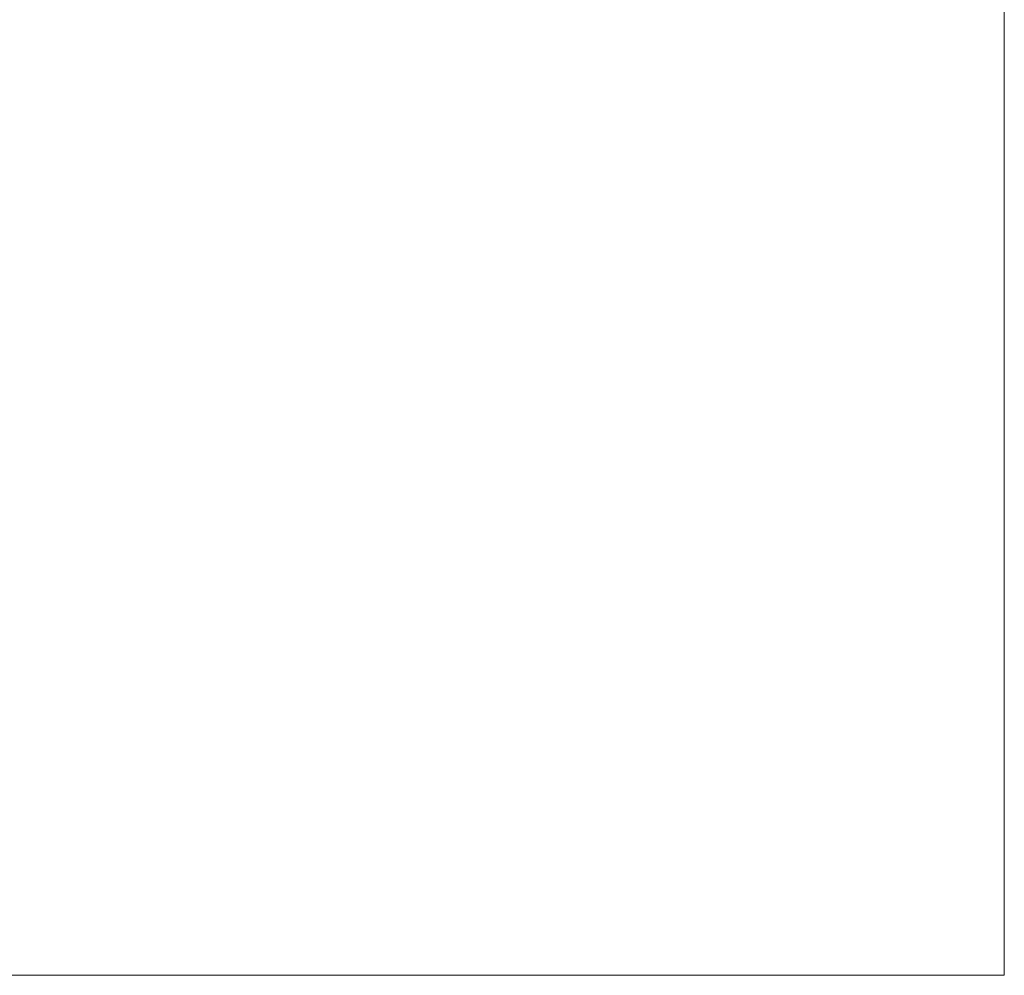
# Model space of a CAD drawing. Header units: millimetres. Extents: x -1675 to 29381, y -3645 to 22555.
# Tile 244 of 256: x 16326 to 26841, y -305 to 9901. Entities that reach past the tile are written whole.
import ezdxf

# ---------------------------------------------------------------- set-up
doc = ezdxf.new("R2010")
doc.units = ezdxf.units.MM
doc.layers.add('A-GENM-____-OTLN', color=13, linetype='Continuous', lineweight=9)
doc.layers.add('G-____-____-SYMB', color=111, linetype='Continuous', lineweight=9)

msp = doc.modelspace()

# ---------------------------------------------------------------- linework, layer by layer
at = {"layer": 'G-____-____-SYMB'}
for p, q in [((26841, 22555, -355), (26841, -305, -355)), ((26841, 22555, 3505), (26841, -305, 3505)), ((26841, -305, 3505), (-1675, -305, 3505)), ((26841, -305, -355), (-1675, -305, -355)), ((26841, -305, 3505), (26841, -305, -355))]:
    msp.add_line(p, q, dxfattribs=at)

# ---------------------------------------------------------------- meshes
at = {"layer": 'A-GENM-____-OTLN'}
mesh = msp.add_polyface(dxfattribs=at)
corners = [(14006, 13252, 2949), (14006, 10470, 2949), (13776, 10470, 2949), (14076, 10470, 2949), (14013, 10470, 2949), (14076, 13252, 2949), (16432, 13252, 2949), (16432, 10470, 2949), (14305, 10470, 2949), (19077, 13252, 2949), (19077, 10470, 2949), (16689, 10470, 2949), (19077, 16140, 2949), (19916, 10470, 2949), (19803, 10470, 2949), (21966, 11364, 2949), (21116, 10470, 2949), (21966, 13252, 2949), (20916, 16140, 2949), (21966, 14371, 2949), (14006, 0, 2949), (13776, 5670, 2949), (14006, 10130, 2949), (13776, 10169, 2949), (13776, 10130, 2949), (14006, 10170, 2949), (13776, 10170, 2949), (14076, 10130, 2949), (14076, 0, 2949), (14076, 10170, 2949), (16432, 10170, 2949), (19077, 10170, 2949), (21966, 10470, 2949)]
mesh.append_faces([[corners[k] for k in face] for face in [(0, 1, 2), (3, 4, 5), (4, 1, 0), (6, 7, 8), (5, 8, 3), (9, 10, 11), (6, 9, 11), (11, 7, 6), (9, 6, 12), (13, 14, 15), (15, 16, 13), (14, 10, 9), (9, 17, 15), (15, 14, 9), (18, 19, 9), (20, 21, 22), (23, 22, 24), (22, 23, 25), (25, 23, 26), (26, 2, 1), (1, 25, 26), (22, 27, 20), (25, 29, 22), (29, 25, 4), (4, 3, 29), (25, 1, 4), (8, 7, 30), (29, 3, 8), (11, 10, 31), (30, 7, 11), (13, 31, 14), (16, 31, 13), (32, 31, 16), (31, 10, 14)]], dxfattribs={"vtx0": -1, "vtx1": -1, "vtx2": -1})
mesh.append_faces([[corners[k] for k in face] for face in [(8, 5, 6)]], dxfattribs={"vtx0": -1, "vtx2": -1})
mesh.append_faces([[corners[k] for k in face] for face in [(0, 5, 4), (29, 27, 22), (30, 29, 8), (31, 30, 11)]], dxfattribs={"vtx1": -1, "vtx2": -1})
mesh.append_faces([[corners[k] for k in face] for face in [(27, 28, 20)]], dxfattribs={"vtx2": -1})
mesh = msp.add_polyface(dxfattribs=at)
corners = [(14006, 0, 1), (13776, 5670, 1), (14006, 10130, 1), (13776, 10169, 1), (14006, 10170, 1), (14006, 10470, 1), (13776, 10170, 1), (14076, 10130, 1), (14076, 0, 1), (14076, 10170, 1), (14013, 10470, 1), (14076, 10470, 1), (16432, 10170, 1), (14305, 10470, 1), (16432, 10470, 1), (19077, 10170, 1), (16689, 10470, 1), (19077, 10470, 1), (26536, 10170, 1), (26536, 10130, 1), (19077, 10130, 1), (19916, 10470, 1), (19803, 10470, 1), (22166, 10470, 1), (21966, 11364, 1), (22166, 11446, 1), (26236, 12080, 1), (26236, 13128, 1), (26536, 13252, 1), (21116, 10470, 1), (21966, 10470, 1), (26236, 10470, 1), (24966, 10470, 1), (22166, 10470, 1), (22366, 10470, 1), (21966, 13252, 1), (22166, 13252, 1), (26236, 13252, 1), (21966, 14371, 1), (26236, 13630, 1)]
mesh.append_faces([[corners[k] for k in face] for face in [(15, 18, 20), (21, 15, 22), (23, 24, 25), (29, 15, 21), (24, 23, 30), (18, 26, 28), (30, 15, 29), (26, 18, 31), (33, 15, 23), (34, 15, 33), (25, 35, 36), (35, 25, 24), (38, 36, 35), (39, 28, 37)]], dxfattribs={"vtx0": -1, "vtx1": -1})
mesh.append_faces([[corners[k] for k in face] for face in [(0, 1, 2), (2, 3, 4), (5, 4, 6), (2, 7, 0), (4, 9, 2), (9, 4, 10), (23, 15, 30), (15, 34, 18)]], dxfattribs={"vtx0": -1, "vtx1": -1, "vtx2": -1})
mesh.append_faces([[corners[k] for k in face] for face in [(4, 5, 10), (9, 11, 13), (12, 14, 16), (15, 17, 22), (28, 27, 37)]], dxfattribs={"vtx0": -1, "vtx2": -1})
mesh.append_faces([[corners[k] for k in face] for face in [(9, 7, 2), (10, 11, 9), (12, 9, 13), (13, 14, 12), (15, 12, 16), (16, 17, 15), (26, 27, 28), (32, 31, 18), (34, 32, 18)]], dxfattribs={"vtx1": -1, "vtx2": -1})
mesh.append_faces([[corners[k] for k in face] for face in [(7, 8, 0), (18, 19, 20)]], dxfattribs={"vtx2": -1})

doc.saveas('drawing.dxf')
